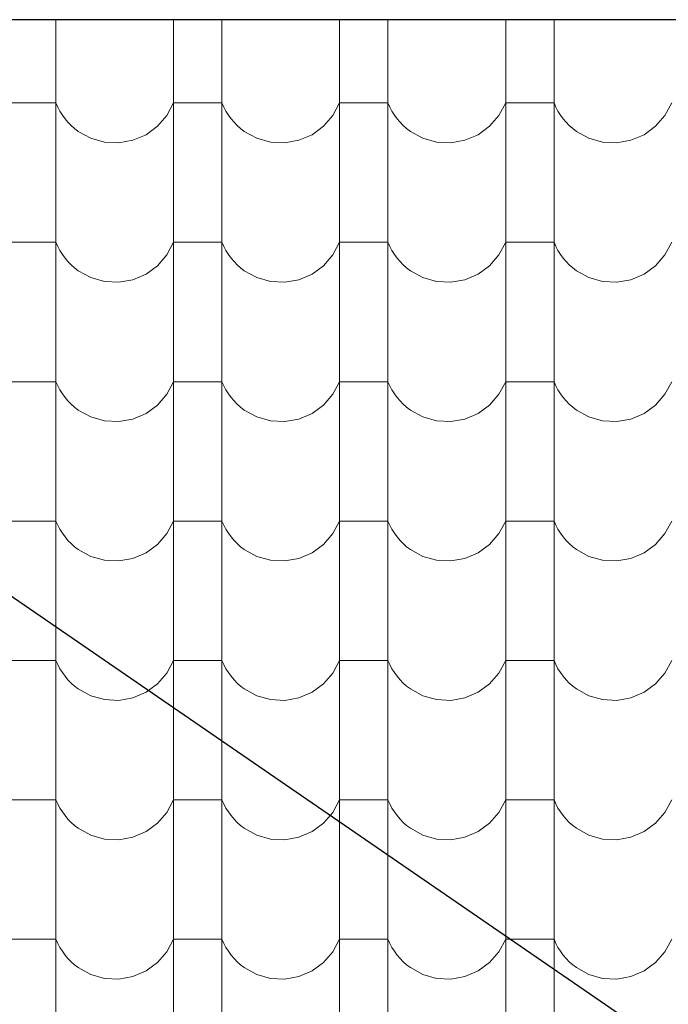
# Model space of a CAD drawing. Header units: millimetres. Extents: x -29624 to 9939, y -6894 to 6495.
# Tile 193 of 243: x 1628 to 1757, y -3377 to -3181. Entities that reach past the tile are written whole.
import ezdxf

# ---------------------------------------------------------------- set-up
doc = ezdxf.new("R2010")
doc.units = ezdxf.units.MM
doc.header["$MEASUREMENT"] = 0
doc.layers.add('810-G Ogólne', color=7, linetype='Continuous')
doc.layers.add('990-D Import IFC', color=7, linetype='Continuous')

# ---------------------------------------------------------------- blocks, each defined once
blk = doc.blocks.new('*X1822', base_point=(515069.4, 47309.9))
at = {"layer": '990-D Import IFC', "color": 251, "linetype": 'Continuous', "lineweight": 13, "true_color": 0x6a6a6a}
for p, q in [((526337.5, -15788.8), (526337.5, -15846.1)), ((526571.4, -15788.8), (526571.4, -15846.1)), ((526667.5, -15788.8), (526667.5, -15846.1)), ((526901.4, -15788.8), (526901.4, -15846.1)), ((526997.5, -15788.8), (526997.5, -15846.1)), ((527231.4, -15788.8), (527231.4, -15846.1)), ((527327.5, -15788.8), (527327.5, -15846.1)), ((526337.5, -15846.1), (526337.5, -16123.1)), ((526571.4, -15846.1), (526571.4, -16123.1)), ((526667.5, -15846.1), (526667.5, -16123.1)), ((526901.4, -15846.1), (526901.4, -16123.1)), ((526997.5, -15846.1), (526997.5, -16123.1)), ((527231.4, -15846.1), (527231.4, -16123.1)), ((527327.5, -15846.1), (527327.5, -16123.1)), ((526289.4, -15954.2), (526241.4, -15954.2)), ((526337.5, -15954.2), (526289.4, -15954.2)), ((526337.5, -15954.2), (526341.1, -15962.5)), ((526341.1, -15962.5), (526345.4, -15970.6)), ((526558.1, -15979.2), (526571.4, -15954.2)), ((526619.4, -15954.2), (526571.4, -15954.2)), ((526667.5, -15954.2), (526619.4, -15954.2)), ((526667.5, -15954.2), (526671.1, -15962.5)), ((526671.1, -15962.5), (526675.4, -15970.6)), ((526888.1, -15979.2), (526901.4, -15954.2)), ((526949.4, -15954.2), (526901.4, -15954.2)), ((526997.5, -15954.2), (526949.4, -15954.2)), ((526997.5, -15954.2), (527001.1, -15962.5)), ((527001.1, -15962.5), (527005.4, -15970.6)), ((527218.1, -15979.2), (527231.4, -15954.2)), ((527279.4, -15954.2), (527231.4, -15954.2)), ((527327.5, -15954.2), (527279.4, -15954.2)), ((527327.5, -15954.2), (527331.1, -15962.5)), ((527331.1, -15962.5), (527335.4, -15970.6)), ((527548.1, -15979.2), (527561.4, -15954.2)), ((526345.4, -15970.6), (526350.2, -15978.3)), ((526350.2, -15978.3), (526355.5, -15985.7)), ((526355.5, -15985.7), (526361.4, -15992.6)), ((526539.4, -16000.7), (526558.1, -15979.2)), ((526675.4, -15970.6), (526680.2, -15978.3)), ((526680.2, -15978.3), (526685.5, -15985.7)), ((526685.5, -15985.7), (526691.4, -15992.6)), ((526869.4, -16000.7), (526888.1, -15979.2)), ((527005.4, -15970.6), (527010.2, -15978.3)), ((527010.2, -15978.3), (527015.5, -15985.7)), ((527015.5, -15985.7), (527021.4, -15992.6)), ((527199.4, -16000.7), (527218.1, -15979.2)), ((527335.4, -15970.6), (527340.2, -15978.3)), ((527340.2, -15978.3), (527345.5, -15985.7)), ((527345.5, -15985.7), (527351.4, -15992.6)), ((527529.4, -16000.7), (527548.1, -15979.2)), ((526361.4, -15992.6), (526367.8, -15999.1)), ((526367.8, -15999.1), (526374.6, -16005.2)), ((526374.6, -16005.2), (526381.9, -16010.7)), ((526516.5, -16017.4), (526539.4, -16000.7)), ((526691.4, -15992.6), (526697.8, -15999.1)), ((526697.8, -15999.1), (526704.6, -16005.2)), ((526704.6, -16005.2), (526711.9, -16010.7)), ((526846.5, -16017.4), (526869.4, -16000.7)), ((527021.4, -15992.6), (527027.8, -15999.1)), ((527027.8, -15999.1), (527034.6, -16005.2)), ((527034.6, -16005.2), (527041.9, -16010.7)), ((527176.5, -16017.4), (527199.4, -16000.7)), ((527351.4, -15992.6), (527357.8, -15999.1)), ((527357.8, -15999.1), (527364.6, -16005.2)), ((527364.6, -16005.2), (527371.9, -16010.7)), ((527506.5, -16017.4), (527529.4, -16000.7)), ((526381.9, -16010.7), (526406.7, -16024.4)), ((526406.7, -16024.4), (526434.1, -16032.1)), ((526490.4, -16028.5), (526516.5, -16017.4)), ((526711.9, -16010.7), (526736.7, -16024.4)), ((526736.7, -16024.4), (526764.1, -16032.1)), ((526820.4, -16028.5), (526846.5, -16017.4)), ((527041.9, -16010.7), (527066.7, -16024.4)), ((527066.7, -16024.4), (527094.1, -16032.1)), ((527150.4, -16028.5), (527176.5, -16017.4)), ((527371.9, -16010.7), (527396.7, -16024.4)), ((527396.7, -16024.4), (527424.1, -16032.1)), ((527480.4, -16028.5), (527506.5, -16017.4)), ((526434.1, -16032.1), (526462.4, -16033.5)), ((526462.4, -16033.5), (526490.4, -16028.5)), ((526764.1, -16032.1), (526792.4, -16033.5)), ((526792.4, -16033.5), (526820.4, -16028.5)), ((527094.1, -16032.1), (527122.4, -16033.5)), ((527122.4, -16033.5), (527150.4, -16028.5)), ((527424.1, -16032.1), (527452.4, -16033.5)), ((527452.4, -16033.5), (527480.4, -16028.5)), ((526337.5, -16123.1), (526337.5, -16400.1)), ((526571.4, -16123.1), (526571.4, -16400.1)), ((526667.5, -16123.1), (526667.5, -16400.1)), ((526901.4, -16123.1), (526901.4, -16400.1)), ((526997.5, -16123.1), (526997.5, -16400.1)), ((527231.4, -16123.1), (527231.4, -16400.1)), ((527327.5, -16123.1), (527327.5, -16400.1)), ((526289.4, -16231.2), (526241.4, -16231.2)), ((526337.5, -16231.2), (526289.4, -16231.2)), ((526337.5, -16231.2), (526341.1, -16239.5)), ((526341.1, -16239.5), (526345.4, -16247.6)), ((526558.1, -16256.2), (526571.4, -16231.2)), ((526619.4, -16231.2), (526571.4, -16231.2)), ((526667.5, -16231.2), (526619.4, -16231.2)), ((526667.5, -16231.2), (526671.1, -16239.5)), ((526671.1, -16239.5), (526675.4, -16247.6)), ((526888.1, -16256.2), (526901.4, -16231.2)), ((526949.4, -16231.2), (526901.4, -16231.2)), ((526997.5, -16231.2), (526949.4, -16231.2)), ((526997.5, -16231.2), (527001.1, -16239.5)), ((527001.1, -16239.5), (527005.4, -16247.6)), ((527218.1, -16256.2), (527231.4, -16231.2)), ((527279.4, -16231.2), (527231.4, -16231.2)), ((527327.5, -16231.2), (527279.4, -16231.2)), ((527327.5, -16231.2), (527331.1, -16239.5)), ((527331.1, -16239.5), (527335.4, -16247.6)), ((527548.1, -16256.2), (527561.4, -16231.2)), ((526345.4, -16247.6), (526350.2, -16255.3)), ((526350.2, -16255.3), (526355.5, -16262.7)), ((526539.4, -16277.7), (526558.1, -16256.2)), ((526675.4, -16247.6), (526680.2, -16255.3)), ((526680.2, -16255.3), (526685.5, -16262.7)), ((526869.4, -16277.7), (526888.1, -16256.2)), ((527005.4, -16247.6), (527010.2, -16255.3)), ((527010.2, -16255.3), (527015.5, -16262.7)), ((527199.4, -16277.7), (527218.1, -16256.2)), ((527335.4, -16247.6), (527340.2, -16255.3)), ((527340.2, -16255.3), (527345.5, -16262.7)), ((527529.4, -16277.7), (527548.1, -16256.2)), ((526355.5, -16262.7), (526361.4, -16269.6)), ((526361.4, -16269.6), (526367.8, -16276.1)), ((526367.8, -16276.1), (526374.6, -16282.2)), ((526516.5, -16294.4), (526539.4, -16277.7)), ((526685.5, -16262.7), (526691.4, -16269.6)), ((526691.4, -16269.6), (526697.8, -16276.1)), ((526697.8, -16276.1), (526704.6, -16282.2)), ((526846.5, -16294.4), (526869.4, -16277.7)), ((527015.5, -16262.7), (527021.4, -16269.6)), ((527021.4, -16269.6), (527027.8, -16276.1)), ((527027.8, -16276.1), (527034.6, -16282.2)), ((527176.5, -16294.4), (527199.4, -16277.7)), ((527345.5, -16262.7), (527351.4, -16269.6)), ((527351.4, -16269.6), (527357.8, -16276.1)), ((527357.8, -16276.1), (527364.6, -16282.2)), ((527506.5, -16294.4), (527529.4, -16277.7)), ((526374.6, -16282.2), (526381.9, -16287.7)), ((526381.9, -16287.7), (526406.7, -16301.4)), ((526490.4, -16305.5), (526516.5, -16294.4)), ((526704.6, -16282.2), (526711.9, -16287.7)), ((526711.9, -16287.7), (526736.7, -16301.4)), ((526820.4, -16305.5), (526846.5, -16294.4)), ((527034.6, -16282.2), (527041.9, -16287.7)), ((527041.9, -16287.7), (527066.7, -16301.4)), ((527150.4, -16305.5), (527176.5, -16294.4)), ((527364.6, -16282.2), (527371.9, -16287.7)), ((527371.9, -16287.7), (527396.7, -16301.4)), ((527480.4, -16305.5), (527506.5, -16294.4)), ((526406.7, -16301.4), (526434.1, -16309.1)), ((526434.1, -16309.1), (526462.4, -16310.5)), ((526462.4, -16310.5), (526490.4, -16305.5)), ((526736.7, -16301.4), (526764.1, -16309.1)), ((526764.1, -16309.1), (526792.4, -16310.5)), ((526792.4, -16310.5), (526820.4, -16305.5)), ((527066.7, -16301.4), (527094.1, -16309.1)), ((527094.1, -16309.1), (527122.4, -16310.5)), ((527122.4, -16310.5), (527150.4, -16305.5)), ((527396.7, -16301.4), (527424.1, -16309.1)), ((527424.1, -16309.1), (527452.4, -16310.5)), ((527452.4, -16310.5), (527480.4, -16305.5)), ((526337.5, -16400.1), (526337.5, -16677.1)), ((526571.4, -16400.1), (526571.4, -16677.1)), ((526667.5, -16400.1), (526667.5, -16677.1)), ((526901.4, -16400.1), (526901.4, -16677.1)), ((526997.5, -16400.1), (526997.5, -16677.1)), ((527231.4, -16400.1), (527231.4, -16677.1)), ((527327.5, -16400.1), (527327.5, -16677.1)), ((526289.4, -16508.2), (526241.4, -16508.2)), ((526337.5, -16508.2), (526289.4, -16508.2)), ((526337.5, -16508.2), (526341.1, -16516.5)), ((526558.1, -16533.2), (526571.4, -16508.2)), ((526619.4, -16508.2), (526571.4, -16508.2)), ((526667.5, -16508.2), (526619.4, -16508.2)), ((526667.5, -16508.2), (526671.1, -16516.5)), ((526888.1, -16533.2), (526901.4, -16508.2)), ((526949.4, -16508.2), (526901.4, -16508.2)), ((526997.5, -16508.2), (526949.4, -16508.2)), ((526997.5, -16508.2), (527001.1, -16516.5)), ((527218.1, -16533.2), (527231.4, -16508.2)), ((527279.4, -16508.2), (527231.4, -16508.2)), ((527327.5, -16508.2), (527279.4, -16508.2)), ((527327.5, -16508.2), (527331.1, -16516.5)), ((527548.1, -16533.2), (527561.4, -16508.2)), ((526341.1, -16516.5), (526345.4, -16524.6)), ((526345.4, -16524.6), (526350.2, -16532.3)), ((526350.2, -16532.3), (526355.5, -16539.7)), ((526539.4, -16554.7), (526558.1, -16533.2)), ((526671.1, -16516.5), (526675.4, -16524.6)), ((526675.4, -16524.6), (526680.2, -16532.3)), ((526680.2, -16532.3), (526685.5, -16539.7)), ((526869.4, -16554.7), (526888.1, -16533.2)), ((527001.1, -16516.5), (527005.4, -16524.6)), ((527005.4, -16524.6), (527010.2, -16532.3)), ((527010.2, -16532.3), (527015.5, -16539.7)), ((527199.4, -16554.7), (527218.1, -16533.2)), ((527331.1, -16516.5), (527335.4, -16524.6)), ((527335.4, -16524.6), (527340.2, -16532.3)), ((527340.2, -16532.3), (527345.5, -16539.7)), ((527529.4, -16554.7), (527548.1, -16533.2)), ((526355.5, -16539.7), (526361.4, -16546.6)), ((526361.4, -16546.6), (526367.8, -16553.1)), ((526367.8, -16553.1), (526374.6, -16559.2)), ((526685.5, -16539.7), (526691.4, -16546.6)), ((526691.4, -16546.6), (526697.8, -16553.1)), ((526697.8, -16553.1), (526704.6, -16559.2)), ((527015.5, -16539.7), (527021.4, -16546.6)), ((527021.4, -16546.6), (527027.8, -16553.1)), ((527027.8, -16553.1), (527034.6, -16559.2)), ((527345.5, -16539.7), (527351.4, -16546.6)), ((527351.4, -16546.6), (527357.8, -16553.1)), ((527357.8, -16553.1), (527364.6, -16559.2)), ((526374.6, -16559.2), (526381.9, -16564.7)), ((526381.9, -16564.7), (526406.7, -16578.4)), ((526490.4, -16582.5), (526516.5, -16571.4)), ((526516.5, -16571.4), (526539.4, -16554.7)), ((526704.6, -16559.2), (526711.9, -16564.7)), ((526711.9, -16564.7), (526736.7, -16578.4)), ((526820.4, -16582.5), (526846.5, -16571.4)), ((526846.5, -16571.4), (526869.4, -16554.7)), ((527034.6, -16559.2), (527041.9, -16564.7)), ((527041.9, -16564.7), (527066.7, -16578.4)), ((527150.4, -16582.5), (527176.5, -16571.4)), ((527176.5, -16571.4), (527199.4, -16554.7)), ((527364.6, -16559.2), (527371.9, -16564.7)), ((527371.9, -16564.7), (527396.7, -16578.4)), ((527480.4, -16582.5), (527506.5, -16571.4)), ((527506.5, -16571.4), (527529.4, -16554.7)), ((526406.7, -16578.4), (526434.1, -16586.1)), ((526434.1, -16586.1), (526462.4, -16587.5)), ((526462.4, -16587.5), (526490.4, -16582.5)), ((526736.7, -16578.4), (526764.1, -16586.1)), ((526764.1, -16586.1), (526792.4, -16587.5)), ((526792.4, -16587.5), (526820.4, -16582.5)), ((527066.7, -16578.4), (527094.1, -16586.1)), ((527094.1, -16586.1), (527122.4, -16587.5)), ((527122.4, -16587.5), (527150.4, -16582.5)), ((527396.7, -16578.4), (527424.1, -16586.1)), ((527424.1, -16586.1), (527452.4, -16587.5)), ((527452.4, -16587.5), (527480.4, -16582.5)), ((526337.5, -16677.1), (526337.5, -16954.1)), ((526571.4, -16677.1), (526571.4, -16954.1)), ((526667.5, -16677.1), (526667.5, -16954.1)), ((526901.4, -16677.1), (526901.4, -16954.1)), ((526997.5, -16677.1), (526997.5, -16954.1)), ((527231.4, -16677.1), (527231.4, -16954.1)), ((527327.5, -16677.1), (527327.5, -16954.1)), ((526289.4, -16785.2), (526241.4, -16785.2)), ((526337.5, -16785.2), (526289.4, -16785.2)), ((526337.5, -16785.2), (526341.1, -16793.5)), ((526558.1, -16810.2), (526571.4, -16785.2)), ((526619.4, -16785.2), (526571.4, -16785.2)), ((526667.5, -16785.2), (526619.4, -16785.2)), ((526667.5, -16785.2), (526671.1, -16793.5)), ((526888.1, -16810.2), (526901.4, -16785.2)), ((526949.4, -16785.2), (526901.4, -16785.2)), ((526997.5, -16785.2), (526949.4, -16785.2)), ((526997.5, -16785.2), (527001.1, -16793.5)), ((527218.1, -16810.2), (527231.4, -16785.2)), ((527279.4, -16785.2), (527231.4, -16785.2)), ((527327.5, -16785.2), (527279.4, -16785.2)), ((527327.5, -16785.2), (527331.1, -16793.5)), ((527548.1, -16810.2), (527561.4, -16785.2)), ((526341.1, -16793.5), (526345.4, -16801.6)), ((526345.4, -16801.6), (526350.2, -16809.3)), ((526671.1, -16793.5), (526675.4, -16801.6)), ((526675.4, -16801.6), (526680.2, -16809.3)), ((527001.1, -16793.5), (527005.4, -16801.6)), ((527005.4, -16801.6), (527010.2, -16809.3)), ((527331.1, -16793.5), (527335.4, -16801.6)), ((527335.4, -16801.6), (527340.2, -16809.3)), ((526350.2, -16809.3), (526355.5, -16816.7)), ((526355.5, -16816.7), (526361.4, -16823.6)), ((526361.4, -16823.6), (526367.8, -16830.1)), ((526539.4, -16831.7), (526558.1, -16810.2)), ((526680.2, -16809.3), (526685.5, -16816.7)), ((526685.5, -16816.7), (526691.4, -16823.6)), ((526691.4, -16823.6), (526697.8, -16830.1)), ((526869.4, -16831.7), (526888.1, -16810.2)), ((527010.2, -16809.3), (527015.5, -16816.7)), ((527015.5, -16816.7), (527021.4, -16823.6)), ((527021.4, -16823.6), (527027.8, -16830.1)), ((527199.4, -16831.7), (527218.1, -16810.2)), ((527340.2, -16809.3), (527345.5, -16816.7)), ((527345.5, -16816.7), (527351.4, -16823.6)), ((527351.4, -16823.6), (527357.8, -16830.1)), ((527529.4, -16831.7), (527548.1, -16810.2)), ((526367.8, -16830.1), (526374.6, -16836.2)), ((526374.6, -16836.2), (526381.9, -16841.7)), ((526381.9, -16841.7), (526406.7, -16855.4)), ((526516.5, -16848.4), (526539.4, -16831.7)), ((526697.8, -16830.1), (526704.6, -16836.2)), ((526704.6, -16836.2), (526711.9, -16841.7)), ((526711.9, -16841.7), (526736.7, -16855.4)), ((526846.5, -16848.4), (526869.4, -16831.7)), ((527027.8, -16830.1), (527034.6, -16836.2)), ((527034.6, -16836.2), (527041.9, -16841.7)), ((527041.9, -16841.7), (527066.7, -16855.4)), ((527176.5, -16848.4), (527199.4, -16831.7)), ((527357.8, -16830.1), (527364.6, -16836.2)), ((527364.6, -16836.2), (527371.9, -16841.7)), ((527371.9, -16841.7), (527396.7, -16855.4)), ((527506.5, -16848.4), (527529.4, -16831.7)), ((526406.7, -16855.4), (526434.1, -16863.1)), ((526434.1, -16863.1), (526462.4, -16864.5)), ((526462.4, -16864.5), (526490.4, -16859.5)), ((526490.4, -16859.5), (526516.5, -16848.4)), ((526736.7, -16855.4), (526764.1, -16863.1)), ((526764.1, -16863.1), (526792.4, -16864.5)), ((526792.4, -16864.5), (526820.4, -16859.5)), ((526820.4, -16859.5), (526846.5, -16848.4)), ((527066.7, -16855.4), (527094.1, -16863.1)), ((527094.1, -16863.1), (527122.4, -16864.5)), ((527122.4, -16864.5), (527150.4, -16859.5)), ((527150.4, -16859.5), (527176.5, -16848.4)), ((527396.7, -16855.4), (527424.1, -16863.1)), ((527424.1, -16863.1), (527452.4, -16864.5)), ((527452.4, -16864.5), (527480.4, -16859.5)), ((527480.4, -16859.5), (527506.5, -16848.4)), ((526337.5, -16954.1), (526337.5, -17231.1)), ((526571.4, -16954.1), (526571.4, -17231.1)), ((526667.5, -16954.1), (526667.5, -17231.1)), ((526901.4, -16954.1), (526901.4, -17231.1)), ((526997.5, -16954.1), (526997.5, -17231.1)), ((527231.4, -16954.1), (527231.4, -17231.1)), ((527327.5, -16954.1), (527327.5, -17231.1)), ((526289.4, -17062.2), (526241.4, -17062.2)), ((526337.5, -17062.2), (526289.4, -17062.2)), ((526337.5, -17062.2), (526341.1, -17070.5)), ((526558.1, -17087.2), (526571.4, -17062.2)), ((526619.4, -17062.2), (526571.4, -17062.2)), ((526667.5, -17062.2), (526619.4, -17062.2)), ((526667.5, -17062.2), (526671.1, -17070.5)), ((526888.1, -17087.2), (526901.4, -17062.2)), ((526949.4, -17062.2), (526901.4, -17062.2)), ((526997.5, -17062.2), (526949.4, -17062.2)), ((526997.5, -17062.2), (527001.1, -17070.5)), ((527218.1, -17087.2), (527231.4, -17062.2)), ((527279.4, -17062.2), (527231.4, -17062.2)), ((527327.5, -17062.2), (527279.4, -17062.2)), ((527327.5, -17062.2), (527331.1, -17070.5)), ((527548.1, -17087.2), (527561.4, -17062.2)), ((526341.1, -17070.5), (526345.4, -17078.6)), ((526345.4, -17078.6), (526350.2, -17086.3)), ((526671.1, -17070.5), (526675.4, -17078.6)), ((526675.4, -17078.6), (526680.2, -17086.3)), ((527001.1, -17070.5), (527005.4, -17078.6)), ((527005.4, -17078.6), (527010.2, -17086.3)), ((527331.1, -17070.5), (527335.4, -17078.6)), ((527335.4, -17078.6), (527340.2, -17086.3)), ((526350.2, -17086.3), (526355.5, -17093.7)), ((526355.5, -17093.7), (526361.4, -17100.6)), ((526361.4, -17100.6), (526367.8, -17107.1)), ((526539.4, -17108.7), (526558.1, -17087.2)), ((526680.2, -17086.3), (526685.5, -17093.7)), ((526685.5, -17093.7), (526691.4, -17100.6)), ((526691.4, -17100.6), (526697.8, -17107.1)), ((526869.4, -17108.7), (526888.1, -17087.2)), ((527010.2, -17086.3), (527015.5, -17093.7)), ((527015.5, -17093.7), (527021.4, -17100.6)), ((527021.4, -17100.6), (527027.8, -17107.1)), ((527199.4, -17108.7), (527218.1, -17087.2)), ((527340.2, -17086.3), (527345.5, -17093.7)), ((527345.5, -17093.7), (527351.4, -17100.6)), ((527351.4, -17100.6), (527357.8, -17107.1)), ((527529.4, -17108.7), (527548.1, -17087.2)), ((526367.8, -17107.1), (526374.6, -17113.2)), ((526374.6, -17113.2), (526381.9, -17118.7)), ((526381.9, -17118.7), (526406.7, -17132.4)), ((526516.5, -17125.4), (526539.4, -17108.7)), ((526697.8, -17107.1), (526704.6, -17113.2)), ((526704.6, -17113.2), (526711.9, -17118.7)), ((526711.9, -17118.7), (526736.7, -17132.4)), ((526846.5, -17125.4), (526869.4, -17108.7)), ((527027.8, -17107.1), (527034.6, -17113.2)), ((527034.6, -17113.2), (527041.9, -17118.7)), ((527041.9, -17118.7), (527066.7, -17132.4)), ((527176.5, -17125.4), (527199.4, -17108.7)), ((527357.8, -17107.1), (527364.6, -17113.2)), ((527364.6, -17113.2), (527371.9, -17118.7)), ((527371.9, -17118.7), (527396.7, -17132.4)), ((527506.5, -17125.4), (527529.4, -17108.7)), ((526406.7, -17132.4), (526434.1, -17140.1)), ((526434.1, -17140.1), (526462.4, -17141.5)), ((526462.4, -17141.5), (526490.4, -17136.5)), ((526490.4, -17136.5), (526516.5, -17125.4)), ((526736.7, -17132.4), (526764.1, -17140.1)), ((526764.1, -17140.1), (526792.4, -17141.5)), ((526792.4, -17141.5), (526820.4, -17136.5)), ((526820.4, -17136.5), (526846.5, -17125.4)), ((527066.7, -17132.4), (527094.1, -17140.1)), ((527094.1, -17140.1), (527122.4, -17141.5)), ((527122.4, -17141.5), (527150.4, -17136.5)), ((527150.4, -17136.5), (527176.5, -17125.4)), ((527396.7, -17132.4), (527424.1, -17140.1)), ((527424.1, -17140.1), (527452.4, -17141.5)), ((527452.4, -17141.5), (527480.4, -17136.5)), ((527480.4, -17136.5), (527506.5, -17125.4)), ((526337.5, -17231.1), (526337.5, -17508.1)), ((526571.4, -17231.1), (526571.4, -17508.1)), ((526667.5, -17231.1), (526667.5, -17508.1)), ((526901.4, -17231.1), (526901.4, -17508.1)), ((526997.5, -17231.1), (526997.5, -17508.1)), ((527231.4, -17231.1), (527231.4, -17508.1)), ((527327.5, -17231.1), (527327.5, -17508.1)), ((526289.4, -17339.2), (526241.4, -17339.2)), ((526337.5, -17339.2), (526289.4, -17339.2)), ((526337.5, -17339.2), (526341.1, -17347.5)), ((526341.1, -17347.5), (526345.4, -17355.6)), ((526345.4, -17355.6), (526350.2, -17363.3)), ((526558.1, -17364.2), (526571.4, -17339.2)), ((526619.4, -17339.2), (526571.4, -17339.2)), ((526667.5, -17339.2), (526619.4, -17339.2)), ((526667.5, -17339.2), (526671.1, -17347.5)), ((526671.1, -17347.5), (526675.4, -17355.6)), ((526675.4, -17355.6), (526680.2, -17363.3)), ((526888.1, -17364.2), (526901.4, -17339.2)), ((526949.4, -17339.2), (526901.4, -17339.2)), ((526997.5, -17339.2), (526949.4, -17339.2)), ((526997.5, -17339.2), (527001.1, -17347.5)), ((527001.1, -17347.5), (527005.4, -17355.6)), ((527005.4, -17355.6), (527010.2, -17363.3)), ((527218.1, -17364.2), (527231.4, -17339.2)), ((527279.4, -17339.2), (527231.4, -17339.2)), ((527327.5, -17339.2), (527279.4, -17339.2)), ((527327.5, -17339.2), (527331.1, -17347.5)), ((527331.1, -17347.5), (527335.4, -17355.6)), ((527335.4, -17355.6), (527340.2, -17363.3)), ((527548.1, -17364.2), (527561.4, -17339.2)), ((526350.2, -17363.3), (526355.5, -17370.7)), ((526355.5, -17370.7), (526361.4, -17377.6)), ((526539.4, -17385.7), (526558.1, -17364.2)), ((526680.2, -17363.3), (526685.5, -17370.7)), ((526685.5, -17370.7), (526691.4, -17377.6)), ((526869.4, -17385.7), (526888.1, -17364.2)), ((527010.2, -17363.3), (527015.5, -17370.7)), ((527015.5, -17370.7), (527021.4, -17377.6)), ((527199.4, -17385.7), (527218.1, -17364.2)), ((527340.2, -17363.3), (527345.5, -17370.7)), ((527345.5, -17370.7), (527351.4, -17377.6)), ((527529.4, -17385.7), (527548.1, -17364.2)), ((526361.4, -17377.6), (526367.8, -17384.1)), ((526367.8, -17384.1), (526374.6, -17390.2)), ((526374.6, -17390.2), (526381.9, -17395.7)), ((526381.9, -17395.7), (526406.7, -17409.4)), ((526516.5, -17402.4), (526539.4, -17385.7)), ((526691.4, -17377.6), (526697.8, -17384.1)), ((526697.8, -17384.1), (526704.6, -17390.2)), ((526704.6, -17390.2), (526711.9, -17395.7)), ((526711.9, -17395.7), (526736.7, -17409.4)), ((526846.5, -17402.4), (526869.4, -17385.7)), ((527021.4, -17377.6), (527027.8, -17384.1)), ((527027.8, -17384.1), (527034.6, -17390.2)), ((527034.6, -17390.2), (527041.9, -17395.7)), ((527041.9, -17395.7), (527066.7, -17409.4)), ((527176.5, -17402.4), (527199.4, -17385.7)), ((527351.4, -17377.6), (527357.8, -17384.1)), ((527357.8, -17384.1), (527364.6, -17390.2)), ((527364.6, -17390.2), (527371.9, -17395.7)), ((527371.9, -17395.7), (527396.7, -17409.4)), ((527506.5, -17402.4), (527529.4, -17385.7)), ((526406.7, -17409.4), (526434.1, -17417.1)), ((526462.4, -17418.5), (526490.4, -17413.5)), ((526490.4, -17413.5), (526516.5, -17402.4)), ((526736.7, -17409.4), (526764.1, -17417.1)), ((526792.4, -17418.5), (526820.4, -17413.5)), ((526820.4, -17413.5), (526846.5, -17402.4)), ((527066.7, -17409.4), (527094.1, -17417.1)), ((527122.4, -17418.5), (527150.4, -17413.5)), ((527150.4, -17413.5), (527176.5, -17402.4)), ((527396.7, -17409.4), (527424.1, -17417.1)), ((527452.4, -17418.5), (527480.4, -17413.5)), ((527480.4, -17413.5), (527506.5, -17402.4)), ((526434.1, -17417.1), (526462.4, -17418.5)), ((526764.1, -17417.1), (526792.4, -17418.5)), ((527094.1, -17417.1), (527122.4, -17418.5)), ((527424.1, -17417.1), (527452.4, -17418.5)), ((526337.5, -17508.1), (526337.5, -17785.1)), ((526571.4, -17508.1), (526571.4, -17785.1)), ((526667.5, -17508.1), (526667.5, -17785.1)), ((526901.4, -17508.1), (526901.4, -17785.1)), ((526997.5, -17508.1), (526997.5, -17785.1)), ((527231.4, -17508.1), (527231.4, -17785.1)), ((527327.5, -17508.1), (527327.5, -17785.1)), ((526289.4, -17616.2), (526241.4, -17616.2)), ((526337.5, -17616.2), (526289.4, -17616.2)), ((526337.5, -17616.2), (526341.1, -17624.5)), ((526341.1, -17624.5), (526345.4, -17632.6)), ((526558.1, -17641.2), (526571.4, -17616.2)), ((526619.4, -17616.2), (526571.4, -17616.2)), ((526667.5, -17616.2), (526619.4, -17616.2)), ((526667.5, -17616.2), (526671.1, -17624.5)), ((526671.1, -17624.5), (526675.4, -17632.6)), ((526888.1, -17641.2), (526901.4, -17616.2)), ((526949.4, -17616.2), (526901.4, -17616.2)), ((526997.5, -17616.2), (526949.4, -17616.2)), ((526997.5, -17616.2), (527001.1, -17624.5)), ((527001.1, -17624.5), (527005.4, -17632.6)), ((527218.1, -17641.2), (527231.4, -17616.2)), ((527279.4, -17616.2), (527231.4, -17616.2)), ((527327.5, -17616.2), (527279.4, -17616.2)), ((527327.5, -17616.2), (527331.1, -17624.5)), ((527331.1, -17624.5), (527335.4, -17632.6)), ((527548.1, -17641.2), (527561.4, -17616.2)), ((526345.4, -17632.6), (526350.2, -17640.3)), ((526350.2, -17640.3), (526355.5, -17647.7)), ((526355.5, -17647.7), (526361.4, -17654.6)), ((526539.4, -17662.7), (526558.1, -17641.2)), ((526675.4, -17632.6), (526680.2, -17640.3)), ((526680.2, -17640.3), (526685.5, -17647.7)), ((526685.5, -17647.7), (526691.4, -17654.6)), ((526869.4, -17662.7), (526888.1, -17641.2)), ((527005.4, -17632.6), (527010.2, -17640.3)), ((527010.2, -17640.3), (527015.5, -17647.7)), ((527015.5, -17647.7), (527021.4, -17654.6)), ((527199.4, -17662.7), (527218.1, -17641.2)), ((527335.4, -17632.6), (527340.2, -17640.3)), ((527340.2, -17640.3), (527345.5, -17647.7)), ((527345.5, -17647.7), (527351.4, -17654.6)), ((527529.4, -17662.7), (527548.1, -17641.2)), ((526361.4, -17654.6), (526367.8, -17661.1)), ((526367.8, -17661.1), (526374.6, -17667.2)), ((526374.6, -17667.2), (526381.9, -17672.7)), ((526516.5, -17679.4), (526539.4, -17662.7)), ((526691.4, -17654.6), (526697.8, -17661.1)), ((526697.8, -17661.1), (526704.6, -17667.2)), ((526704.6, -17667.2), (526711.9, -17672.7)), ((526846.5, -17679.4), (526869.4, -17662.7)), ((527021.4, -17654.6), (527027.8, -17661.1)), ((527027.8, -17661.1), (527034.6, -17667.2)), ((527034.6, -17667.2), (527041.9, -17672.7)), ((527176.5, -17679.4), (527199.4, -17662.7)), ((527351.4, -17654.6), (527357.8, -17661.1)), ((527357.8, -17661.1), (527364.6, -17667.2)), ((527364.6, -17667.2), (527371.9, -17672.7)), ((527506.5, -17679.4), (527529.4, -17662.7)), ((526381.9, -17672.7), (526406.7, -17686.4)), ((526406.7, -17686.4), (526434.1, -17694.1)), ((526490.4, -17690.5), (526516.5, -17679.4)), ((526711.9, -17672.7), (526736.7, -17686.4)), ((526736.7, -17686.4), (526764.1, -17694.1)), ((526820.4, -17690.5), (526846.5, -17679.4)), ((527041.9, -17672.7), (527066.7, -17686.4)), ((527066.7, -17686.4), (527094.1, -17694.1)), ((527150.4, -17690.5), (527176.5, -17679.4)), ((527371.9, -17672.7), (527396.7, -17686.4)), ((527396.7, -17686.4), (527424.1, -17694.1)), ((527480.4, -17690.5), (527506.5, -17679.4)), ((526434.1, -17694.1), (526462.4, -17695.5)), ((526462.4, -17695.5), (526490.4, -17690.5)), ((526764.1, -17694.1), (526792.4, -17695.5)), ((526792.4, -17695.5), (526820.4, -17690.5)), ((527094.1, -17694.1), (527122.4, -17695.5)), ((527122.4, -17695.5), (527150.4, -17690.5)), ((527424.1, -17694.1), (527452.4, -17695.5)), ((527452.4, -17695.5), (527480.4, -17690.5))]:
    blk.add_line(p, q, dxfattribs=at)
blk = doc.blocks.new('Wypełnienie_6_3', base_point=(515069.4, 47309.9))
at = {"layer": '990-D Import IFC', "color": 251, "linetype": 'Continuous', "lineweight": 13, "true_color": 0x6a6a6a}
blk.add_blockref('*X1822', (515069.4, 47309.9), dxfattribs=at)

msp = doc.modelspace()

# ---------------------------------------------------------------- linework, layer by layer
at = {"layer": '810-G Ogólne', "color": 7, "linetype": 'Continuous', "lineweight": 25}
for p, q in [((3916.26, -3181.299), (1399.669, -3181.299)), ((2034.669, -3576.299), (1459.669, -3181.299))]:
    msp.add_line(p, q, dxfattribs=at)
at = {"layer": '990-D Import IFC', "color": 7, "linetype": 'Continuous', "lineweight": 13}
msp.add_lwpolyline([(1399.669, -3181.299), (824.669, -3576.299), (4836.669, -3576.299), (4292.669, -3181.299), (4232.373, -3225.08), (4233.306, -3181.299), (3972.204, -3181.299), (3972.204, -3221.126), (3916.26, -3221.126), (3916.26, -3181.299)], close=True, dxfattribs=at)

# ---------------------------------------------------------------- block references
at = {"layer": '990-D Import IFC', "color": 251, "linetype": 'Continuous', "lineweight": 13, "true_color": 0x6a6a6a, "xscale": 0.1, "yscale": 0.1, "zscale": 0.1}
msp.add_blockref('Wypełnienie_6_3', (508.562, 3128.573), dxfattribs=at)

doc.saveas('drawing.dxf')
